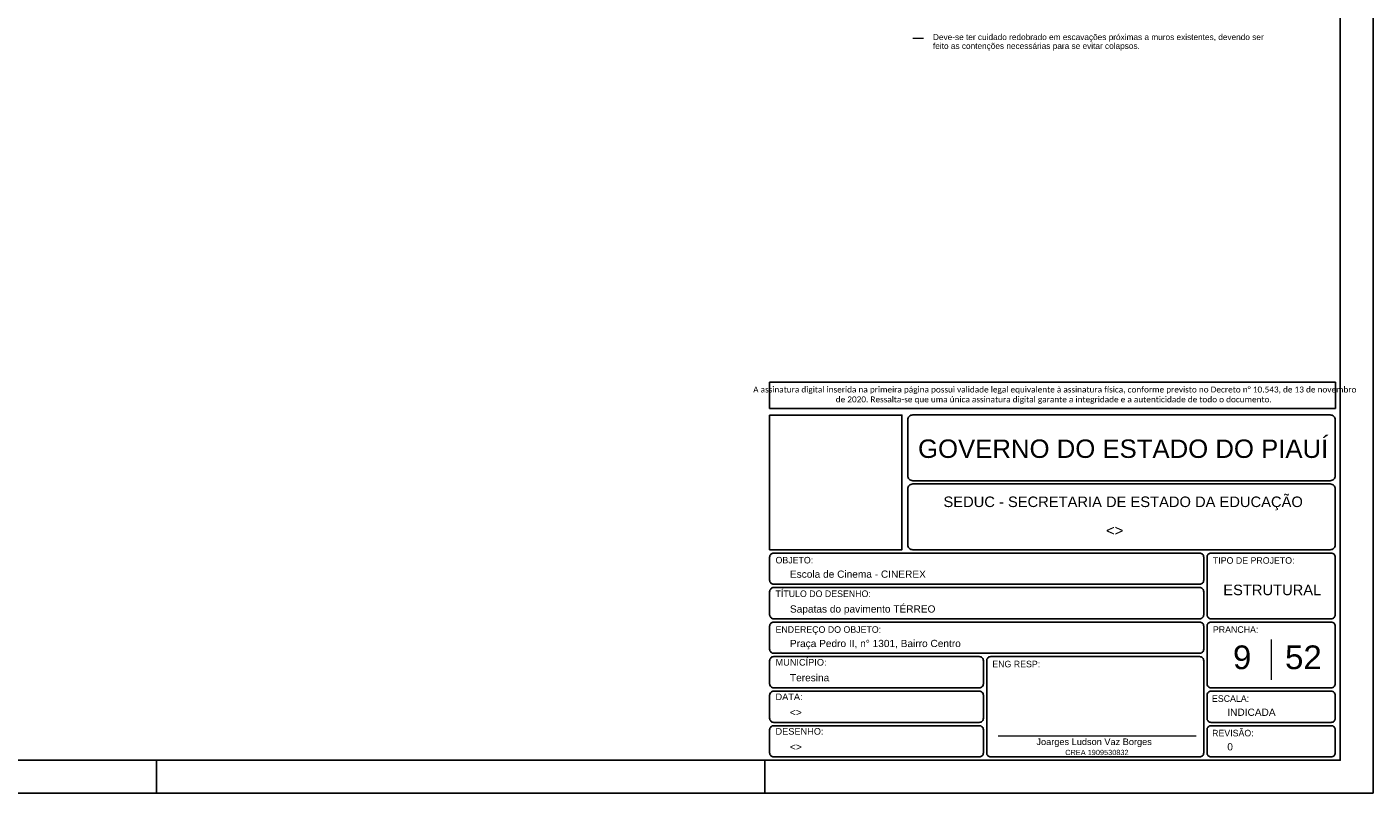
# Model space of a CAD drawing. Header units: millimetres. Extents: x 0 to 119, y 0 to 84.
# Tile 10 of 14: x 78 to 119, y 0 to 23. Entities that reach past the tile are written whole.
import ezdxf

# ---------------------------------------------------------------- set-up
doc = ezdxf.new("R2010")
doc.units = ezdxf.units.MM
doc.header["$MEASUREMENT"] = 0
doc.linetypes.add('NULL', pattern=[0])
doc.layers.get('0').update_dxf_attribs({"lineweight": 18})
for name, color, linetype, lineweight in [('COTA', 7, 'Continuous', 5), ('Nível 1', 7, 'Continuous', 0), ('Textos', 7, 'Continuous', 9)]:
    doc.layers.add(name, color=color, linetype=linetype, lineweight=lineweight)
for name, color, linetype in [('Pena 01', 1, 'Continuous'), ('SEDUC_MARF', 1, 'Continuous'), ('SEDUC_MARGG', 7, 'Continuous'), ('SEDUC_TXT01', 1, 'Continuous'), ('SEDUC_TXT02', 2, 'Continuous'), ('SEDUC_TXT05', 5, 'Continuous')]:
    doc.layers.add(name, color=color, linetype=linetype)
doc.styles.add('Arial', font='txt')
doc.styles.add('Calibri', font='txt')
doc.styles.add('TwCenMT', font='txt')

msp = doc.modelspace()

# ---------------------------------------------------------------- linework, layer by layer
msp.add_line((107.4964, 1.7423), (113.5173, 1.7423))
at = {"layer": 'COTA', "color": 4}
msp.add_line((104.9034, 22.9577), (105.2238, 22.9577), dxfattribs=at)
at = {"layer": 'Nível 1'}
msp.add_line((115.8, 4.6717), (115.8, 3.4409), dxfattribs=at)
at = {"layer": 'Pena 01'}
for p, q in [((100.55, 12.4952), (117.7575, 12.4952)), ((100.55, 12.4952), (100.55, 11.6972)), ((117.7575, 12.4952), (117.7575, 11.6972)), ((100.55, 11.6972), (117.7575, 11.6972))]:
    msp.add_line(p, q, dxfattribs=at)
at = {"layer": 'SEDUC_MARF'}
for p, q in [((81.9015, 1), (81.9015, 0)), ((100.4015, 1), (100.4015, 0))]:
    msp.add_line(p, q, dxfattribs=at)
for points in [[(118.9, 84.1), (0, 84.1), (0, 0), (118.9, 0)], [(100.55, 11.4972), (104.5747, 11.4972), (104.5747, 7.4), (100.55, 7.4)]]:
    msp.add_lwpolyline(points, close=True, dxfattribs=at)
for points in [[(104.9, 9.5), (117.6, 9.5, 0.4142136), (117.75, 9.65), (117.75, 9.65), (117.75, 11.35, 0.4142136), (117.6, 11.5), (117.6, 11.5), (104.9, 11.5, 0.4142136), (104.75, 11.35), (104.75, 11.35), (104.75, 9.65, 0.4142136), (104.9, 9.5), (104.9, 9.5)], [(104.9, 7.4), (117.6, 7.4, 0.4142136), (117.75, 7.55), (117.75, 7.55), (117.75, 9.25, 0.4142136), (117.6, 9.4), (117.6, 9.4), (104.9, 9.4, 0.4142136), (104.75, 9.25), (104.75, 9.25), (104.75, 7.55, 0.4142136), (104.9, 7.4), (104.9, 7.4)], [(100.675, 7.3), (113.625, 7.3, -0.4142136), (113.75, 7.175), (113.75, 7.175), (113.75, 6.475, -0.4142136), (113.625, 6.35), (113.625, 6.35), (100.675, 6.35, -0.4142136), (100.55, 6.475), (100.55, 6.475), (100.55, 7.175, -0.4142136), (100.675, 7.3), (100.675, 7.3)], [(113.975, 5.3), (117.625, 5.3, 0.4142136), (117.75, 5.425), (117.75, 5.425), (117.75, 7.175, 0.4142136), (117.625, 7.3), (117.625, 7.3), (113.975, 7.3, 0.4142136), (113.85, 7.175), (113.85, 7.175), (113.85, 5.425, 0.4142136), (113.975, 5.3), (113.975, 5.3)], [(100.675, 6.25), (113.625, 6.25, -0.4142136), (113.75, 6.125), (113.75, 6.125), (113.75, 5.425, -0.4142136), (113.625, 5.3), (113.625, 5.3), (100.675, 5.3, -0.4142136), (100.55, 5.425), (100.55, 5.425), (100.55, 6.125, -0.4142136), (100.675, 6.25), (100.675, 6.25)], [(100.675, 5.2), (113.625, 5.2, -0.4142136), (113.75, 5.075), (113.75, 5.075), (113.75, 4.375, -0.4142136), (113.625, 4.25), (113.625, 4.25), (100.675, 4.25, -0.4142136), (100.55, 4.375), (100.55, 4.375), (100.55, 5.075, -0.4142136), (100.675, 5.2), (100.675, 5.2)], [(113.975, 3.2), (117.625, 3.2, 0.4142136), (117.75, 3.325), (117.75, 3.325), (117.75, 5.075, 0.4142136), (117.625, 5.2), (117.625, 5.2), (113.975, 5.2, 0.4142136), (113.85, 5.075), (113.85, 5.075), (113.85, 3.325, 0.4142136), (113.975, 3.2), (113.975, 3.2)], [(100.675, 4.15), (106.925, 4.15, -0.4142136), (107.05, 4.025), (107.05, 4.025), (107.05, 3.325, -0.4142136), (106.925, 3.2), (106.925, 3.2), (100.675, 3.2, -0.4142136), (100.55, 3.325), (100.55, 3.325), (100.55, 4.025, -0.4142136), (100.675, 4.15), (100.675, 4.15)], [(107.275, 4.15), (113.625, 4.15, -0.4142136), (113.75, 4.025), (113.75, 4.025), (113.75, 1.225, -0.4142136), (113.625, 1.1), (113.625, 1.1), (107.275, 1.1, -0.4142136), (107.15, 1.225), (107.15, 1.225), (107.15, 4.025, -0.4142136), (107.275, 4.15), (107.275, 4.15)], [(100.675, 3.1), (106.925, 3.1, -0.4142136), (107.05, 2.975), (107.05, 2.975), (107.05, 2.275, -0.4142136), (106.925, 2.15), (106.925, 2.15), (100.675, 2.15, -0.4142136), (100.55, 2.275), (100.55, 2.275), (100.55, 2.975, -0.4142136), (100.675, 3.1), (100.675, 3.1)], [(113.975, 3.1), (117.625, 3.1, -0.4142136), (117.75, 2.975), (117.75, 2.975), (117.75, 2.275, -0.4142136), (117.625, 2.15), (117.625, 2.15), (113.975, 2.15, -0.4142136), (113.85, 2.275), (113.85, 2.275), (113.85, 2.975, -0.4142136), (113.975, 3.1), (113.975, 3.1)], [(100.675, 2.05), (106.925, 2.05, -0.4142136), (107.05, 1.925), (107.05, 1.925), (107.05, 1.225, -0.4142136), (106.925, 1.1), (106.925, 1.1), (100.675, 1.1, -0.4142136), (100.55, 1.225), (100.55, 1.225), (100.55, 1.925, -0.4142136), (100.675, 2.05), (100.675, 2.05)], [(113.975, 2.05), (117.625, 2.05, -0.4142136), (117.75, 1.925), (117.75, 1.925), (117.75, 1.225, -0.4142136), (117.625, 1.1), (117.625, 1.1), (113.975, 1.1, -0.4142136), (113.85, 1.225), (113.85, 1.225), (113.85, 1.925, -0.4142136), (113.975, 2.05), (113.975, 2.05)]]:
    msp.add_lwpolyline(points, format="xyb", dxfattribs=at)
at = {"layer": 'SEDUC_MARGG'}
msp.add_lwpolyline([(2.5, 1), (117.9, 1), (117.9, 83.1), (2.5, 83.1), (2.5, 1)], dxfattribs=at)

# ---------------------------------------------------------------- texts
at = {"layer": 'COTA', "linetype": 'NULL', "insert": (105.5172, 22.576), "char_height": 0.1796407, "width": 10.43378, "attachment_point": 7, "line_spacing_factor": 0.9, "style": 'Arial'}
msp.add_mtext('Deve-se ter cuidado redobrado em escavações próximas a muros existentes, devendo ser feito as contenções necessárias para se evitar colapsos.', dxfattribs=at)
at = {"layer": 'Pena 01', "color": 3, "linetype": 'NULL', "insert": (109.1898, 12.0983), "char_height": 0.1803712, "width": 18.645941, "attachment_point": 5, "style": 'Calibri'}
msp.add_mtext(' A assinatura digital inserida na primeira página possui validade legal equivalente à assinatura física, conforme previsto no Decreto n%%d 10.543, de 13 de novembro de 2020. Ressalta-se que uma única assinatura digital garante a integridade e a autenticidade de todo o documento.', dxfattribs=at)
at = {"layer": 'SEDUC_TXT01', "linetype": 'NULL', "char_height": 0.2, "width": 17.8054, "attachment_point": 1}
for s, insert, style in [('OBJETO:', (100.7294, 7.1834), 'TwCenMT'), ('TIPO DE PROJETO:', (114.0294, 7.1739), 'TwCenMT'), ('TÍTULO DO DESENHO:', (100.7294, 6.1626), 'TwCenMT'), ('ENDEREÇO DO OBJETO:', (100.7294, 5.0739), 'TwCenMT'), ('PRANCHA:', (114.0294, 5.0739), 'TwCenMT'), ('MUNICÍPIO:', (100.7288, 4.0771), 'Arial'), ('ENG RESP:', (107.3208, 4.0239), 'TwCenMT'), ('DATA:', (100.7288, 3.0271), 'Arial'), ('ESCALA:', (114.0004, 2.9739), 'TwCenMT'), ('DESENHO:', (100.7288, 1.9771), 'Arial'), ('REVISÃO:', (114.0054, 1.9239), 'TwCenMT')]:
    msp.add_mtext(s, dxfattribs=dict(at, insert=insert, style=style))
at = {"layer": 'SEDUC_TXT02', "linetype": 'NULL', "attachment_point": 8, "line_spacing_factor": 0.9, "style": 'Arial'}
for s, insert, char_height, width in [('SEDUC - SECRETARIA DE ESTADO DA EDUCAÇÃO ', (111.3, 8.6), 0.32, 21.758945), ('Joarges Ludson Vaz Borges', (110.4173, 1.4), 0.2, 7.035547), ('CREA 1909530832', (110.5015, 1.1528), 0.16, 3.791777)]:
    msp.add_mtext(s, dxfattribs=dict(at, insert=insert, char_height=char_height, width=width))
at = {"layer": 'SEDUC_TXT05', "linetype": 'NULL', "insert": (111.3, 10.1848), "char_height": 0.56, "width": 24.876973, "attachment_point": 8, "line_spacing_factor": 0.9, "style": 'Arial'}
msp.add_mtext('GOVERNO DO ESTADO DO PIAUÍ', dxfattribs=at)
at = {"layer": 'Textos', "linetype": 'NULL', "line_spacing_factor": 0.9, "style": 'Arial'}
for s, insert, char_height, width, attachment_point in [('<>', (111.0425, 7.8271), 0.32, 1.067813, 8), ('Escola de Cinema - CINEREX', (101.1671, 6.545), 0.22, 8.109531, 7), ('ESTRUTURAL', (115.8344, 6.0142), 0.32, 5.907383, 8), ('Sapatas do pavimento TÉRREO', (101.1671, 5.4224), 0.22, 8.677598, 7), ('Praça Pedro II, n%%d 1301, Bairro Centro', (101.1671, 4.3724), 0.22, 10.164414, 7), ('9', (114.9181, 3.7594), 0.72, 1.152305, 8), ('52', (116.7818, 3.7594), 0.72, 2.264609, 8), ('Teresina', (101.1671, 3.395), 0.22, 2.374375, 7), ('<>', (101.1671, 2.345), 0.22, 0.740781, 7), ('INDICADA', (114.4671, 2.345), 0.22, 2.906992, 7), ('<>', (101.1671, 1.295), 0.22, 0.740781, 7), ('0', (114.4671, 1.295), 0.22, 0.373691, 7)]:
    msp.add_mtext(s, dxfattribs=dict(at, insert=insert, char_height=char_height, width=width, attachment_point=attachment_point))

doc.saveas('drawing.dxf')
